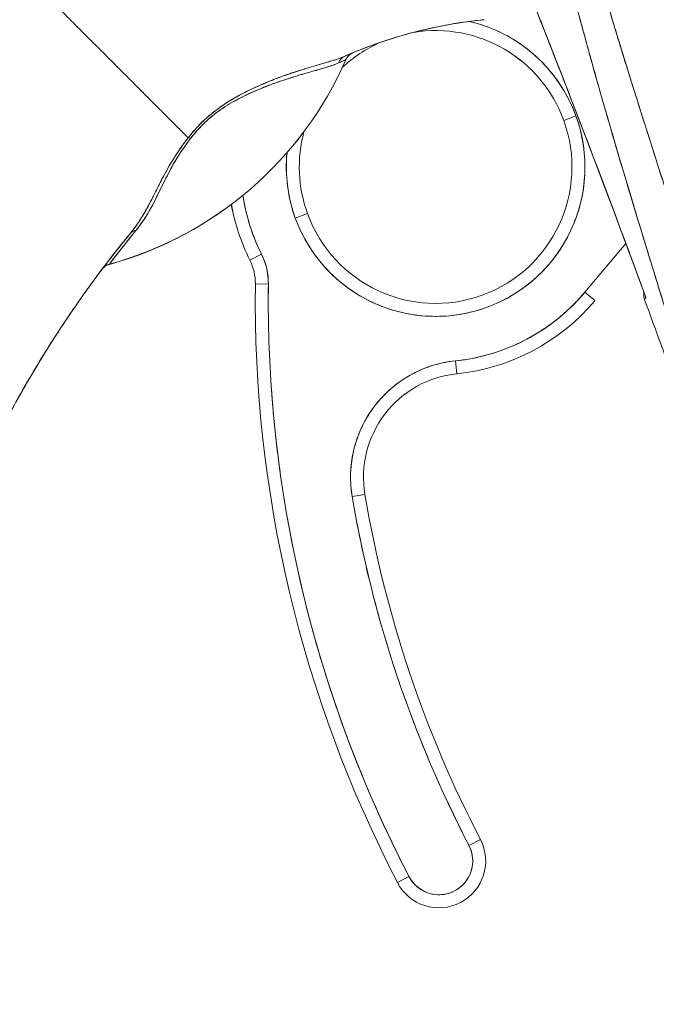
# Model space of a CAD drawing. Header units: inches. Extents: x 10 to 331, y 10 to 212.
# Tile 72 of 145: x 89.948 to 90.913, y 114.024 to 115.516. Entities that reach past the tile are written whole.
import ezdxf

# ---------------------------------------------------------------- set-up
doc = ezdxf.new("R2010")
doc.units = ezdxf.units.IN
doc.header["$LTSCALE"] = 20
doc.header["$MEASUREMENT"] = 0
doc.layers.add('Dimension (ANSI)', color=7, linetype='Continuous', lineweight=5)
doc.layers.add('Visible (ANSI)', color=7, linetype='Continuous', lineweight=5)
doc.styles.add('ROMANS', font='romans.shx')
doc.dimstyles.new('Default (ANSI)', dxfattribs={"dimscale": 20, "dimtxt": 0.065, "dimasz": 0.08, "dimexe": 0.125, "dimexo": 0.0625, "dimgap": 0.031496, "dimtad": 0, "dimtih": 1, "dimtoh": 1, "dimrnd": 1e-08, "dimzin": 0, "dimdsep": 46, "dimtxsty": 'ROMANS', "dimcen": 0.09, "dimdle": 0.393701, "dimclrd": 256, "dimclre": 256, "dimclrt": 256, "dimadec": 0, "dimazin": 0, "dimtfac": 1.538462, "dimtofl": 0, "dimtmove": 0, "dimatfit": 3, "dimfxl": 1, "dimtolj": 1, "dimtzin": 0, "dimlwd": -1, "dimlwe": -1, "dimarcsym": 0})

# ---------------------------------------------------------------- blocks, each defined once
blk = doc.blocks.new('*D19')
at = {"layer": 'Defpoints', "color": 0, "transparency": 16777216}
for p in [(91.536, 147.6681), (83.662, 85.4181), (91.536, 85.4181)]:
    blk.add_point(p, dxfattribs=at)
at = {"layer": 'Dimension (ANSI)', "transparency": 16777216}
for p, q in [((90.286, 147.6681), (81.162, 147.6681)), ((83.662, 146.0681), (83.662, 121.4135)), ((83.662, 87.0181), (83.662, 111.6727)), ((90.286, 85.4181), (81.162, 85.4181))]:
    blk.add_line(p, q, dxfattribs=at)
for points in [[(83.3953, 146.0681), (83.9286, 146.0681), (83.662, 147.6681)], [(83.3953, 87.0181), (83.9286, 87.0181), (83.662, 85.4181)]]:
    blk.add_solid(points, dxfattribs=at)
at = {"layer": 'Dimension (ANSI)', "transparency": 16777216, "insert": (83.662, 116.5431), "char_height": 1.3, "attachment_point": 5, "style": 'ROMANS'}
blk.add_mtext('\\A1;62.25\\PDOOR\\PHEIGHT\\P(TYP.)', dxfattribs=at)

msp = doc.modelspace()

# ---------------------------------------------------------------- linework, layer by layer
at = {"layer": 'Visible (ANSI)'}
for p, q in [((90.4427, 115.4554), (90.4427, 115.4556)), ((90.2595, 115.3885), (90.2595, 115.3885)), ((90.2595, 115.3885), (90.2595, 115.3885)), ((90.2787, 115.4001), (90.2787, 115.4001)), ((90.2787, 115.4001), (90.2787, 115.4001)), ((90.2789, 115.3954), (90.2789, 115.3955)), ((90.2789, 115.3955), (90.2789, 115.3954)), ((90.7731, 115.3634), (90.7916, 115.3702)), ((90.7916, 115.3702), (90.7731, 115.3634)), ((90.366, 115.2155), (90.3845, 115.2223)), ((90.3845, 115.2223), (90.366, 115.2155)), ((90.8672, 115.1771), (90.8049, 115.1029)), ((90.2972, 115.1518), (90.3148, 115.1607)), ((90.3148, 115.1607), (90.2972, 115.1518)), ((90.3055, 115.1156), (90.3252, 115.1153)), ((90.3252, 115.1153), (90.3055, 115.1156)), ((90.82, 115.0903), (90.8049, 115.1029)), ((90.6109, 114.9795), (90.6089, 114.9991)), ((90.6089, 114.9991), (90.6109, 114.9795)), ((90.4523, 114.7934), (90.4717, 114.7967)), ((90.4717, 114.7967), (90.4523, 114.7934)), ((90.6467, 114.274), (90.6293, 114.2649)), ((90.6293, 114.2649), (90.6467, 114.274)), ((90.521, 114.2086), (90.5384, 114.2177)), ((90.5384, 114.2177), (90.521, 114.2086))]:
    msp.add_line(p, q, dxfattribs=at)
for centre, radius, start, end in [((90.5788, 115.2928), 0.2264, 76.9564, 76.9566), ((90.5788, 115.2928), 0.2264, 19.967, 76.956), ((90.5788, 115.2928), 0.2067, 19.967, 99.3456), ((90.5788, 115.2928), 0.2067, 19.967, 99.3467), ((90.5788, 115.2928), 0.2067, 114.2796, 133.206), ((90.5788, 115.2928), 0.2067, 114.2785, 133.2063), ((90.5788, 115.2928), 0.2067, 114.2767, 114.2793), ((90.5788, 115.2928), 0.2067, 114.2755, 114.2782), ((90.461, 115.4473), 0.0201, 112.5495, 156.3123), ((90.4611, 115.4474), 0.0201, 112.8368, 156.3316), ((89.9379, 115.6767), 0.5512, 285.3601, 336.3252), ((90.5789, 115.2928), 0.2265, 135.0346, 135.0348), ((90.5788, 115.2928), 0.2264, 138.601, 138.6127), ((90.5788, 115.2928), 0.2264, 199.967, 19.967), ((90.5788, 115.2928), 0.2067, 199.967, 19.967), ((90.5788, 115.2928), 0.2067, 199.967, 19.967), ((90.5788, 115.2928), 0.2067, 164.958, 199.967), ((90.5788, 115.2928), 0.2067, 164.9577, 199.967), ((90.5788, 115.2928), 0.2264, 174.4707, 199.967), ((90.5788, 115.2928), 0.315, 190.3849, 206.5968), ((90.5788, 115.2928), 0.3149, 190.3846, 206.5987), ((90.5788, 115.2928), 0.2953, 188.3598, 206.5968), ((90.2268, 115.1166), 0.0787, 359.2659, 26.5968), ((90.2268, 115.1166), 0.0787, 359.2659, 26.5968), ((90.2268, 115.1166), 0.0984, 359.2659, 26.5968), ((90.0892, 115.1259), 0.0201, 105.3601, 142.9508), ((92.2187, 115.0911), 1.9134, 179.2659, 207.4634), ((92.2187, 115.0911), 1.9134, 179.2659, 207.4634), ((92.2187, 115.0911), 1.8937, 179.2659, 207.4634), ((90.5788, 115.2928), 0.2953, 275.8539, 319.967), ((90.5788, 115.2928), 0.315, 275.8539, 319.967), ((76.1214, 109.6401), 15.748, 19.17141, 20.25566), ((90.627, 114.8229), 0.1772, 95.8539, 189.5639), ((90.627, 114.8229), 0.1575, 95.8539, 189.5639), ((90.627, 114.8229), 0.1575, 95.8539, 189.5639), ((92.2187, 115.0911), 1.7913, 189.5639, 207.4634), ((92.2187, 115.0911), 1.7717, 189.5639, 207.4634), ((92.2187, 115.0911), 1.7717, 189.5639, 207.4634), ((90.5838, 114.2413), 0.0709, 207.4634, 27.4634), ((90.5838, 114.2413), 0.0512, 207.4634, 27.4634)]:
    msp.add_arc(centre, radius, start, end, dxfattribs=at)
for centre, major_axis, ratio, start_param, end_param in [((90.6617, 115.4998), (-0.1273, -0.012), 0.13327, 4.772659, 4.820642), ((90.4494, 115.4424), (-0.008, 0.0184), 0.957286, 0.000421, 0.762482), ((90.4494, 115.4424), (-0.008, 0.0184), 0.957286, 0.000423, 0.762482), ((90.461, 115.4473), (-0.0077, 0.0185), 0.999933, 0, 0.763796), ((89.9379, 115.6768), (0.5512, 0), 0.9998, 4.980883, 5.869693), ((89.9379, 115.6768), (-0.5512, 0), 0.9998, 1.83929, 2.7281), ((89.0026, 114.931), (1.4401, 0.5244), 0.00001, 6.283177, 6.29429), ((90.217, 115.3244), (-0.0159, 0.0123), 0.236594, 5.544591, 5.861936), ((90.217, 115.3244), (0.0159, -0.0123), 0.236626, 2.403192, 2.720576), ((90.1317, 115.1798), (-0.0155, 0.0127), 0.76268, 5.653069, 6.282596), ((90.1317, 115.1798), (-0.0155, 0.0127), 0.76268, 5.65307, 6.282597), ((90.0894, 115.1262), (-0.0053, 0.0194), 0.999871, 0, 0.655638), ((90.0894, 115.1262), (-0.016, 0.0121), 0.999499, 5.627518, 6.283185), ((90.5264, 115.7398), (-0.4425, -0.5946), 0.00001, 0.000027, 0.031374), ((90.5264, 115.7397), (-0.4425, -0.5945), 0.00001, 6.251791, 6.283144), ((90.0383, 115.0881), (-0.0246, -0.0351), 0.02524, 4.734887, 4.823531), ((90.0386, 115.088), (0.0282, 0.0403), 0.029049, 1.591656, 1.668742)]:
    msp.add_ellipse(centre, major_axis=major_axis, ratio=ratio, start_param=start_param, end_param=end_param, dxfattribs=at)
for points, knots in [([(91.0105, 114.8119), (90.9879, 114.884), (90.9665, 114.9518), (90.9466, 115.0153), (90.9267, 115.0788), (90.9084, 115.138), (90.8914, 115.1935), (90.8744, 115.2491), (90.8588, 115.3012), (90.8445, 115.3504), (90.8301, 115.3997), (90.8169, 115.4462), (90.8048, 115.4905), (90.7928, 115.5349), (90.7818, 115.5772), (90.7717, 115.618), (90.7617, 115.6587), (90.7526, 115.6979), (90.7445, 115.736), (90.7363, 115.7741), (90.7291, 115.8112), (90.7227, 115.8476), (90.7164, 115.884), (90.7109, 115.9197), (90.7063, 115.9552), (90.7017, 115.9907), (90.698, 116.026), (90.6952, 116.0615)], [0, 0, 0, 0, 0.111111, 0.111111, 0.111111, 0.222222, 0.222222, 0.222222, 0.333333, 0.333333, 0.333333, 0.444444, 0.444444, 0.444444, 0.555556, 0.555556, 0.555556, 0.666667, 0.666667, 0.666667, 0.777778, 0.777778, 0.777778, 0.888889, 0.888889, 0.888889, 1, 1, 1, 1]), ([(91.0105, 114.8119), (91.0028, 114.8362), (90.9953, 114.8603), (90.9878, 114.8842), (90.9805, 114.9073), (90.9733, 114.9301), (90.9662, 114.9528), (90.9593, 114.9748), (90.9525, 114.9965), (90.9457, 115.0181), (90.9392, 115.0391), (90.9327, 115.0599), (90.9263, 115.0806), (90.92, 115.1006), (90.9138, 115.1205), (90.9078, 115.1403), (90.9041, 115.1523), (90.9004, 115.1642), (90.8968, 115.176), (90.8946, 115.1832), (90.8924, 115.1904), (90.8902, 115.1975), (90.8845, 115.216), (90.879, 115.2344), (90.8735, 115.2525), (90.8681, 115.2703), (90.8629, 115.288), (90.8577, 115.3055), (90.8526, 115.3227), (90.8476, 115.3397), (90.8427, 115.3566), (90.8378, 115.3732), (90.8331, 115.3896), (90.8284, 115.406), (90.8238, 115.422), (90.8194, 115.438), (90.815, 115.4538), (90.8106, 115.4694), (90.8064, 115.4848), (90.8022, 115.5002), (90.8018, 115.5017), (90.8014, 115.5032), (90.801, 115.5046), (90.7973, 115.5183), (90.7937, 115.5319), (90.7902, 115.5453), (90.7863, 115.5601), (90.7826, 115.5748), (90.7789, 115.5893), (90.7752, 115.6037), (90.7717, 115.618), (90.7682, 115.6322), (90.7648, 115.6464), (90.7615, 115.6604), (90.7583, 115.6743), (90.7551, 115.6881), (90.752, 115.7018), (90.749, 115.7154), (90.746, 115.729), (90.7431, 115.7425), (90.7403, 115.7559), (90.7375, 115.7692), (90.7349, 115.7825), (90.7323, 115.7957), (90.7321, 115.7969), (90.7318, 115.7982), (90.7316, 115.7994), (90.7293, 115.8113), (90.7271, 115.8231), (90.725, 115.8349), (90.7226, 115.8479), (90.7204, 115.8608), (90.7183, 115.8736), (90.7162, 115.8865), (90.7142, 115.8992), (90.7123, 115.9119), (90.7104, 115.9246), (90.7086, 115.9372), (90.707, 115.9497), (90.7053, 115.9624), (90.7037, 115.9749), (90.7023, 115.9873), (90.7009, 115.9998), (90.6996, 116.0122), (90.6984, 116.0245), (90.6972, 116.037), (90.6961, 116.0493), (90.6952, 116.0615)], [0, 0, 0, 0, 0.047674, 0.047674, 0.047674, 0.093754, 0.093754, 0.093754, 0.138483, 0.138483, 0.138483, 0.181962, 0.181962, 0.181962, 0.224293, 0.224293, 0.224293, 0.25, 0.25, 0.25, 0.265575, 0.265575, 0.265575, 0.305906, 0.305906, 0.305906, 0.345378, 0.345378, 0.345378, 0.384081, 0.384081, 0.384081, 0.422102, 0.422102, 0.422102, 0.459526, 0.459526, 0.459526, 0.496435, 0.496435, 0.496435, 0.5, 0.5, 0.5, 0.53291, 0.53291, 0.53291, 0.569025, 0.569025, 0.569025, 0.604849, 0.604849, 0.604849, 0.640453, 0.640453, 0.640453, 0.675905, 0.675905, 0.675905, 0.711275, 0.711275, 0.711275, 0.746632, 0.746632, 0.746632, 0.75, 0.75, 0.75, 0.782043, 0.782043, 0.782043, 0.817582, 0.817582, 0.817582, 0.853329, 0.853329, 0.853329, 0.889364, 0.889364, 0.889364, 0.925766, 0.925766, 0.925766, 0.962618, 0.962618, 0.962618, 1, 1, 1, 1]), ([(91.0712, 114.8112), (91.0311, 114.9359), (90.993, 115.0552), (90.9564, 115.1691), (90.9198, 115.2831), (90.8846, 115.3915), (90.853, 115.4952), (90.8215, 115.5988), (90.7934, 115.6976), (90.7711, 115.7913), (90.7487, 115.885), (90.732, 115.9736), (90.7203, 116.0571)], [0, 0, 0, 0, 0.25, 0.25, 0.25, 0.5, 0.5, 0.5, 0.75, 0.75, 0.75, 1, 1, 1, 1]), ([(90.7203, 116.0571), (90.7219, 116.0448), (90.7237, 116.0325), (90.7256, 116.0202), (90.7274, 116.0079), (90.7294, 115.9955), (90.7315, 115.9832), (90.7336, 115.9707), (90.7358, 115.9583), (90.7381, 115.9458), (90.7404, 115.9333), (90.7428, 115.9207), (90.7453, 115.9082), (90.7478, 115.8955), (90.7504, 115.8828), (90.7531, 115.8702), (90.7559, 115.8574), (90.7587, 115.8446), (90.7616, 115.8318), (90.7645, 115.8188), (90.7676, 115.8058), (90.7707, 115.7929), (90.7739, 115.7797), (90.7771, 115.7665), (90.7804, 115.7534), (90.7838, 115.74), (90.7872, 115.7266), (90.7907, 115.7132), (90.7943, 115.6996), (90.798, 115.686), (90.8017, 115.6724), (90.8055, 115.6584), (90.8093, 115.6445), (90.8133, 115.6306), (90.8173, 115.6164), (90.8213, 115.6022), (90.8255, 115.588), (90.8297, 115.5734), (90.834, 115.5588), (90.8383, 115.5442), (90.8427, 115.5293), (90.8472, 115.5143), (90.8518, 115.4993), (90.8564, 115.4839), (90.8612, 115.4685), (90.8659, 115.4531), (90.8682, 115.4458), (90.8705, 115.4384), (90.8728, 115.431), (90.8754, 115.4225), (90.8781, 115.414), (90.8808, 115.4055), (90.8859, 115.3891), (90.8911, 115.3726), (90.8963, 115.3562), (90.9017, 115.3393), (90.9071, 115.3223), (90.9125, 115.3053), (90.9182, 115.2876), (90.9238, 115.27), (90.9295, 115.2524), (90.9354, 115.2341), (90.9413, 115.2158), (90.9473, 115.1974), (90.9534, 115.1783), (90.9596, 115.1593), (90.9658, 115.1402), (90.9722, 115.1203), (90.9787, 115.1003), (90.9851, 115.0804), (90.9919, 115.0596), (90.9986, 115.0388), (91.0053, 115.0179), (91.0124, 114.9961), (91.0194, 114.9743), (91.0264, 114.9525), (91.0337, 114.9296), (91.041, 114.9066), (91.0483, 114.8837), (91.056, 114.8596), (91.0636, 114.8354), (91.0712, 114.8112)], [0, 0, 0, 0, 0.029086, 0.029086, 0.029086, 0.058387, 0.058387, 0.058387, 0.087935, 0.087935, 0.087935, 0.117777, 0.117777, 0.117777, 0.147957, 0.147957, 0.147957, 0.178529, 0.178529, 0.178529, 0.20955, 0.20955, 0.20955, 0.24108, 0.24108, 0.24108, 0.273185, 0.273185, 0.273185, 0.305936, 0.305936, 0.305936, 0.339407, 0.339407, 0.339407, 0.37368, 0.37368, 0.37368, 0.408841, 0.408841, 0.408841, 0.44498, 0.44498, 0.44498, 0.482193, 0.482193, 0.482193, 0.5, 0.5, 0.5, 0.520588, 0.520588, 0.520588, 0.560289, 0.560289, 0.560289, 0.60142, 0.60142, 0.60142, 0.644109, 0.644109, 0.644109, 0.688496, 0.688496, 0.688496, 0.734731, 0.734731, 0.734731, 0.782977, 0.782977, 0.782977, 0.833414, 0.833414, 0.833414, 0.886232, 0.886232, 0.886232, 0.941632, 0.941632, 0.941632, 1, 1, 1, 1]), ([(90.6827, 115.6526), (90.6915, 115.6309), (90.7002, 115.6091), (90.7089, 115.5873), (90.7234, 115.5512), (90.7377, 115.515), (90.7519, 115.4788), (90.7675, 115.4389), (90.783, 115.3991), (90.7984, 115.3592), (90.8152, 115.3154), (90.8319, 115.2716), (90.8483, 115.2276), (90.8649, 115.1835), (90.8813, 115.1392), (90.8975, 115.0949)], [0, 0, 0, 0, 0.117776, 0.117776, 0.117776, 0.3131, 0.3131, 0.3131, 0.52777, 0.52777, 0.52777, 0.763163, 0.763163, 0.763163, 1, 1, 1, 1]), ([(90.6827, 115.6526), (90.7049, 115.5977), (90.7277, 115.5404), (90.7511, 115.4809), (90.7744, 115.4213), (90.7984, 115.3595), (90.8228, 115.2952), (90.8472, 115.2309), (90.8722, 115.1641), (90.8975, 115.0949)], [0, 0, 0, 0, 0.333333, 0.333333, 0.333333, 0.666667, 0.666667, 0.666667, 1, 1, 1, 1]), ([(89.7759, 114.8675), (89.7853, 114.8944), (89.7939, 114.9217), (89.8018, 114.9495), (89.8097, 114.9772), (89.817, 115.0054), (89.8239, 115.034), (89.8308, 115.0627), (89.8373, 115.0918), (89.8436, 115.1214), (89.8499, 115.151), (89.856, 115.181), (89.8621, 115.2115), (89.8682, 115.242), (89.8744, 115.2729), (89.8808, 115.3042), (89.8871, 115.3355), (89.8937, 115.3672), (89.9007, 115.3991), (89.9076, 115.431), (89.9149, 115.4632), (89.9228, 115.4955), (89.9307, 115.5278), (89.9391, 115.5602), (89.9481, 115.5926)], [0, 0, 0, 0, 0.125006, 0.125006, 0.125006, 0.250011, 0.250011, 0.250011, 0.375017, 0.375017, 0.375017, 0.500022, 0.500022, 0.500022, 0.625028, 0.625028, 0.625028, 0.750033, 0.750033, 0.750033, 0.875039, 0.875039, 0.875039, 1, 1, 1, 1]), ([(90.2037, 115.3371), (90.203, 115.3377), (90.2024, 115.3384), (90.2018, 115.339), (90.1998, 115.341), (90.1977, 115.3431), (90.1955, 115.3453), (90.1932, 115.3475), (90.1909, 115.3499), (90.1884, 115.3523), (90.1859, 115.3548), (90.1833, 115.3574), (90.1806, 115.3601), (90.1796, 115.3611), (90.1785, 115.3622), (90.1775, 115.3632), (90.1729, 115.3678), (90.1681, 115.3726), (90.163, 115.3777), (90.1598, 115.3809), (90.1566, 115.3842), (90.1532, 115.3875), (90.1498, 115.3909), (90.1464, 115.3943), (90.1428, 115.3979), (90.1393, 115.4015), (90.1356, 115.4051), (90.1319, 115.4088), (90.1282, 115.4126), (90.1244, 115.4164), (90.1205, 115.4203), (90.1142, 115.4265), (90.1078, 115.433), (90.1011, 115.4397), (90.0996, 115.4412), (90.098, 115.4427), (90.0965, 115.4443), (90.0883, 115.4524), (90.0799, 115.4608), (90.0713, 115.4695), (90.0655, 115.4753), (90.0596, 115.4812), (90.0536, 115.4872), (90.0509, 115.4899), (90.0482, 115.4925), (90.0455, 115.4952), (90.0371, 115.5036), (90.0286, 115.5122), (90.0198, 115.5209), (90.0139, 115.5269), (90.0079, 115.5328), (90.0019, 115.5389), (89.9995, 115.5413), (89.9971, 115.5437), (89.9947, 115.5461), (89.9867, 115.5541), (89.9786, 115.5621), (89.9706, 115.5701), (89.963, 115.5777), (89.9555, 115.5853), (89.9481, 115.5926)], [0, 0, 0, 0, 0.014459, 0.014459, 0.014459, 0.059138, 0.059138, 0.059138, 0.104088, 0.104088, 0.104088, 0.149346, 0.149346, 0.149346, 0.166667, 0.166667, 0.166667, 0.24084, 0.24084, 0.24084, 0.286952, 0.286952, 0.286952, 0.333189, 0.333189, 0.333189, 0.379462, 0.379462, 0.379462, 0.425634, 0.425634, 0.425634, 0.5, 0.5, 0.5, 0.517058, 0.517058, 0.517058, 0.606463, 0.606463, 0.606463, 0.666667, 0.666667, 0.666667, 0.693307, 0.693307, 0.693307, 0.776792, 0.776792, 0.776792, 0.833333, 0.833333, 0.833333, 0.855634, 0.855634, 0.855634, 0.929684, 0.929684, 0.929684, 1, 1, 1, 1]), ([(89.9481, 115.5926), (89.9555, 115.5853), (89.963, 115.5777), (89.9706, 115.5701), (89.9786, 115.5621), (89.9867, 115.5541), (89.9947, 115.5461), (89.997, 115.5437), (89.9994, 115.5413), (90.0018, 115.539), (90.0079, 115.5329), (90.0139, 115.5269), (90.0198, 115.5209), (90.0286, 115.5122), (90.0371, 115.5036), (90.0455, 115.4952), (90.0482, 115.4925), (90.0509, 115.4899), (90.0536, 115.4872), (90.0596, 115.4812), (90.0655, 115.4753), (90.0713, 115.4695), (90.0799, 115.4608), (90.0883, 115.4524), (90.0965, 115.4443), (90.098, 115.4427), (90.0996, 115.4412), (90.1011, 115.4397), (90.1077, 115.433), (90.1142, 115.4265), (90.1205, 115.4203), (90.1282, 115.4125), (90.1357, 115.405), (90.1428, 115.3979), (90.1499, 115.3908), (90.1566, 115.3841), (90.163, 115.3777), (90.1681, 115.3726), (90.1729, 115.3678), (90.1775, 115.3632), (90.1786, 115.3622), (90.1796, 115.3611), (90.1806, 115.3601), (90.1833, 115.3574), (90.1859, 115.3548), (90.1884, 115.3523), (90.1909, 115.3499), (90.1932, 115.3475), (90.1955, 115.3453), (90.1977, 115.3431), (90.1998, 115.341), (90.2018, 115.339), (90.2024, 115.3384), (90.203, 115.3377), (90.2037, 115.3371)], [0, 0, 0, 0, 0.070424, 0.070424, 0.070424, 0.144534, 0.144534, 0.144534, 0.166667, 0.166667, 0.166667, 0.223344, 0.223344, 0.223344, 0.306735, 0.306735, 0.306735, 0.333333, 0.333333, 0.333333, 0.393546, 0.393546, 0.393546, 0.482972, 0.482972, 0.482972, 0.5, 0.5, 0.5, 0.574384, 0.574384, 0.574384, 0.666667, 0.666667, 0.666667, 0.759127, 0.759127, 0.759127, 0.833333, 0.833333, 0.833333, 0.850626, 0.850626, 0.850626, 0.89589, 0.89589, 0.89589, 0.940848, 0.940848, 0.940848, 0.985537, 0.985537, 0.985537, 1, 1, 1, 1]), ([(90.6463, 115.5154), (90.6405, 115.5147), (90.6347, 115.514), (90.629, 115.5133), (90.6078, 115.5104), (90.5867, 115.5066), (90.5657, 115.5018), (90.5448, 115.497), (90.524, 115.4912), (90.5035, 115.4845), (90.4829, 115.4778), (90.4627, 115.4701), (90.4428, 115.4614), (90.4423, 115.4612), (90.4418, 115.461), (90.4413, 115.4608)], [0, 0, 0, 0, 0.082787, 0.082787, 0.082787, 0.386071, 0.386071, 0.386071, 0.689355, 0.689355, 0.689355, 0.992639, 0.992639, 0.992639, 1, 1, 1, 1]), ([(90.4413, 115.4608), (90.4741, 115.4751), (90.5079, 115.4869), (90.5422, 115.496), (90.5765, 115.5051), (90.6113, 115.5116), (90.6463, 115.5154)], [0, 0, 0, 0, 0.5, 0.5, 0.5, 1, 1, 1, 1]), ([(90.7916, 115.3702), (90.7867, 115.3834), (90.7808, 115.3959), (90.7738, 115.4079), (90.7667, 115.4198), (90.7585, 115.4312), (90.7493, 115.4417), (90.7401, 115.4523), (90.73, 115.4619), (90.7191, 115.4705), (90.7081, 115.4792), (90.6964, 115.4868), (90.684, 115.4933), (90.6717, 115.4998), (90.6587, 115.5051), (90.6454, 115.5092), (90.6403, 115.5108), (90.6351, 115.5122), (90.6299, 115.5134)], [0, 0, 0, 0, 0.0588235, 0.0588235, 0.0588235, 0.1176471, 0.1176471, 0.1176471, 0.1764706, 0.1764706, 0.1764706, 0.2352941, 0.2352941, 0.2352941, 0.2941176, 0.2941176, 0.2941176, 0.316668, 0.316668, 0.316668, 0.316668]), ([(90.4413, 115.4608), (90.4369, 115.4588), (90.4316, 115.4569), (90.4253, 115.4549), (90.4233, 115.4543), (90.4213, 115.4536), (90.4191, 115.453), (90.4173, 115.4524), (90.4154, 115.4518), (90.4134, 115.4513), (90.4087, 115.4498), (90.4035, 115.4483), (90.3982, 115.4468), (90.3948, 115.4458), (90.3914, 115.4448), (90.3879, 115.4438), (90.3853, 115.443), (90.3828, 115.4422), (90.3802, 115.4414), (90.3798, 115.4413), (90.3793, 115.4412), (90.3789, 115.441), (90.3709, 115.4386), (90.3629, 115.436), (90.3547, 115.4331), (90.3544, 115.433), (90.354, 115.4329), (90.3537, 115.4328), (90.3442, 115.4295), (90.3345, 115.4259), (90.3249, 115.4219), (90.3228, 115.4211), (90.3207, 115.4202), (90.3185, 115.4193), (90.3174, 115.4188), (90.3163, 115.4183), (90.3151, 115.4178), (90.3061, 115.4139), (90.2971, 115.4097), (90.2884, 115.4053), (90.287, 115.4045), (90.2856, 115.4038), (90.2842, 115.4031), (90.2735, 115.3974), (90.2633, 115.3913), (90.2538, 115.3847), (90.2534, 115.3844), (90.253, 115.3841), (90.2526, 115.3838), (90.2427, 115.3769), (90.2337, 115.3693), (90.2255, 115.3615), (90.2174, 115.3536), (90.2101, 115.3455), (90.2037, 115.3371)], [0, 0, 0, 0, 0.095523, 0.095523, 0.095523, 0.125, 0.125, 0.125, 0.150006, 0.150006, 0.150006, 0.211266, 0.211266, 0.211266, 0.25, 0.25, 0.25, 0.278579, 0.278579, 0.278579, 0.283368, 0.283368, 0.283368, 0.371453, 0.371453, 0.371453, 0.375, 0.375, 0.375, 0.477463, 0.477463, 0.477463, 0.5, 0.5, 0.5, 0.512193, 0.512193, 0.512193, 0.609209, 0.609209, 0.609209, 0.625, 0.625, 0.625, 0.744987, 0.744987, 0.744987, 0.75, 0.75, 0.75, 0.875, 0.875, 0.875, 1, 1, 1, 1]), ([(90.4413, 115.4608), (90.4386, 115.4596), (90.4357, 115.4585), (90.4326, 115.4574), (90.4289, 115.456), (90.4249, 115.4548), (90.4208, 115.4535), (90.4192, 115.453), (90.4177, 115.4525), (90.4161, 115.452), (90.4126, 115.451), (90.409, 115.45), (90.4053, 115.4489), (90.3989, 115.447), (90.3923, 115.4451), (90.3854, 115.443), (90.377, 115.4405), (90.3683, 115.4378), (90.3595, 115.4348), (90.357, 115.4339), (90.3545, 115.4331), (90.352, 115.4322), (90.3448, 115.4297), (90.3375, 115.427), (90.3303, 115.4241), (90.3261, 115.4224), (90.3219, 115.4207), (90.3177, 115.4189), (90.3123, 115.4166), (90.3069, 115.4142), (90.3016, 115.4117), (90.2957, 115.409), (90.29, 115.4061), (90.2843, 115.4031), (90.2805, 115.4011), (90.2768, 115.399), (90.2731, 115.3969), (90.2663, 115.393), (90.2597, 115.3888), (90.2535, 115.3845), (90.2508, 115.3826), (90.2481, 115.3806), (90.2455, 115.3786), (90.239, 115.3737), (90.2328, 115.3684), (90.2268, 115.3627), (90.2249, 115.3608), (90.2229, 115.3589), (90.221, 115.357), (90.2148, 115.3506), (90.209, 115.3439), (90.2037, 115.3371)], [0, 0, 0, 0, 0.047704, 0.047704, 0.047704, 0.103949, 0.103949, 0.103949, 0.125, 0.125, 0.125, 0.170549, 0.170549, 0.170549, 0.25, 0.25, 0.25, 0.347289, 0.347289, 0.347289, 0.375, 0.375, 0.375, 0.454119, 0.454119, 0.454119, 0.5, 0.5, 0.5, 0.559712, 0.559712, 0.559712, 0.625, 0.625, 0.625, 0.668948, 0.668948, 0.668948, 0.75, 0.75, 0.75, 0.785781, 0.785781, 0.785781, 0.875, 0.875, 0.875, 0.904424, 0.904424, 0.904424, 1, 1, 1, 1]), ([(90.4533, 115.4659), (90.4531, 115.4658), (90.4525, 115.4656), (90.4515, 115.4652), (90.4515, 115.4651), (90.4515, 115.4651), (90.4514, 115.4651), (90.4504, 115.4647), (90.449, 115.4641), (90.4474, 115.4634), (90.4457, 115.4627), (90.4437, 115.4618), (90.4413, 115.4608)], [0, 0, 0, 0, 0.333333, 0.333333, 0.333333, 0.347376, 0.347376, 0.347376, 0.666667, 0.666667, 0.666667, 1, 1, 1, 1]), ([(90.451, 115.4649), (90.4503, 115.4646), (90.4494, 115.4642), (90.4483, 115.4638), (90.4481, 115.4637), (90.448, 115.4637), (90.4478, 115.4636), (90.4461, 115.4628), (90.4439, 115.4619), (90.4413, 115.4608)], [0.4162741, 0.4162741, 0.4162741, 0.4162741, 0.6387921, 0.6387921, 0.6387921, 0.6666667, 0.6666667, 0.6666667, 1, 1, 1, 1]), ([(90.2072, 115.336), (90.2122, 115.3425), (90.2176, 115.3488), (90.2235, 115.3549), (90.2285, 115.36), (90.2338, 115.3648), (90.2392, 115.3693), (90.2416, 115.3713), (90.2441, 115.3733), (90.2467, 115.3752), (90.2553, 115.3817), (90.2642, 115.3873), (90.273, 115.3922), (90.2739, 115.3928), (90.2749, 115.3933), (90.2759, 115.3938), (90.2841, 115.3984), (90.2922, 115.4023), (90.3001, 115.4059), (90.3096, 115.4101), (90.3187, 115.4138), (90.3274, 115.4171), (90.3331, 115.4192), (90.3387, 115.4212), (90.344, 115.423), (90.3478, 115.4243), (90.3515, 115.4255), (90.3551, 115.4266), (90.3637, 115.4294), (90.3718, 115.4318), (90.3793, 115.434), (90.3855, 115.4358), (90.3913, 115.4375), (90.3967, 115.439), (90.3972, 115.4391), (90.3977, 115.4393), (90.3982, 115.4394), (90.4034, 115.4409), (90.4082, 115.4423), (90.4126, 115.4436), (90.4165, 115.4448), (90.4201, 115.446), (90.4234, 115.4472), (90.4263, 115.4482), (90.429, 115.4493), (90.4314, 115.4504)], [0, 0, 0, 0, 0.067597, 0.067597, 0.067597, 0.125, 0.125, 0.125, 0.151167, 0.151167, 0.151167, 0.240091, 0.240091, 0.240091, 0.25, 0.25, 0.25, 0.333853, 0.333853, 0.333853, 0.434449, 0.434449, 0.434449, 0.5, 0.5, 0.5, 0.546484, 0.546484, 0.546484, 0.657929, 0.657929, 0.657929, 0.75, 0.75, 0.75, 0.758447, 0.758447, 0.758447, 0.848119, 0.848119, 0.848119, 0.928517, 0.928517, 0.928517, 1, 1, 1, 1]), ([(90.2072, 115.336), (90.2128, 115.3435), (90.2192, 115.3507), (90.2263, 115.3576), (90.2334, 115.3646), (90.2412, 115.3713), (90.2498, 115.3775), (90.2583, 115.3837), (90.2675, 115.3893), (90.277, 115.3945), (90.2866, 115.3996), (90.2966, 115.4043), (90.3067, 115.4087), (90.3168, 115.413), (90.3271, 115.417), (90.3373, 115.4206), (90.3475, 115.4243), (90.3577, 115.4276), (90.3677, 115.4306), (90.3777, 115.4336), (90.3875, 115.4364), (90.3959, 115.4388), (90.4043, 115.4412), (90.4114, 115.4432), (90.4172, 115.4451), (90.423, 115.447), (90.4277, 115.4488), (90.4314, 115.4504)], [0, 0, 0, 0, 0.111111, 0.111111, 0.111111, 0.222222, 0.222222, 0.222222, 0.333333, 0.333333, 0.333333, 0.444444, 0.444444, 0.444444, 0.555556, 0.555556, 0.555556, 0.666667, 0.666667, 0.666667, 0.777778, 0.777778, 0.777778, 0.888889, 0.888889, 0.888889, 1, 1, 1, 1]), ([(90.4314, 115.4504), (90.434, 115.4516), (90.4362, 115.4525), (90.4379, 115.4533), (90.4397, 115.4541), (90.441, 115.4547), (90.4418, 115.455), (90.4423, 115.4553), (90.4425, 115.4554), (90.4426, 115.4554)], [0, 0, 0, 0, 0.370836, 0.370836, 0.370836, 0.760631, 0.760631, 0.760631, 1, 1, 1, 1]), ([(90.4314, 115.4504), (90.4338, 115.4515), (90.4358, 115.4524), (90.4374, 115.4531), (90.439, 115.4538), (90.4403, 115.4544), (90.4412, 115.4548), (90.4421, 115.4552), (90.4425, 115.4554), (90.4426, 115.4554)], [0, 0, 0, 0, 0.333333, 0.333333, 0.333333, 0.666667, 0.666667, 0.666667, 1, 1, 1, 1]), ([(90.366, 115.2155), (90.3709, 115.2023), (90.3768, 115.1898), (90.3838, 115.1778), (90.3909, 115.1659), (90.3991, 115.1545), (90.4083, 115.144), (90.4175, 115.1334), (90.4276, 115.1238), (90.4385, 115.1152), (90.4495, 115.1065), (90.4612, 115.0989), (90.4736, 115.0924), (90.4859, 115.0859), (90.4989, 115.0806), (90.5122, 115.0765), (90.5256, 115.0724), (90.5393, 115.0695), (90.5531, 115.0679), (90.567, 115.0664), (90.581, 115.0661), (90.5949, 115.067), (90.6088, 115.068), (90.6226, 115.0703), (90.6361, 115.0739), (90.6496, 115.0774), (90.6628, 115.0822), (90.6754, 115.0881), (90.688, 115.0941), (90.7001, 115.1012), (90.7114, 115.1094), (90.7227, 115.1175), (90.7333, 115.1268), (90.7429, 115.1369), (90.7525, 115.147), (90.7612, 115.158), (90.7687, 115.1697), (90.7763, 115.1814), (90.7828, 115.1938), (90.7881, 115.2067), (90.7935, 115.2196), (90.7976, 115.233), (90.8004, 115.2466), (90.8033, 115.2603), (90.8048, 115.2742), (90.8051, 115.2881), (90.8054, 115.3021), (90.8044, 115.3161), (90.8021, 115.3298), (90.7999, 115.3435), (90.7964, 115.3569), (90.7916, 115.3702)], [0, 0, 0, 0, 0.058824, 0.058824, 0.058824, 0.117647, 0.117647, 0.117647, 0.176471, 0.176471, 0.176471, 0.235294, 0.235294, 0.235294, 0.294118, 0.294118, 0.294118, 0.352941, 0.352941, 0.352941, 0.411765, 0.411765, 0.411765, 0.470588, 0.470588, 0.470588, 0.529412, 0.529412, 0.529412, 0.588235, 0.588235, 0.588235, 0.647059, 0.647059, 0.647059, 0.705882, 0.705882, 0.705882, 0.764706, 0.764706, 0.764706, 0.823529, 0.823529, 0.823529, 0.882353, 0.882353, 0.882353, 0.941176, 0.941176, 0.941176, 1, 1, 1, 1]), ([(90.2037, 115.3371), (90.2027, 115.3359), (90.2018, 115.3347), (90.2008, 115.3335), (90.1982, 115.3301), (90.1957, 115.3266), (90.1931, 115.323), (90.1905, 115.3192), (90.1879, 115.3154), (90.1853, 115.3114), (90.1835, 115.3087), (90.1818, 115.3059), (90.1801, 115.3031), (90.1792, 115.3017), (90.1783, 115.3003), (90.1774, 115.2988), (90.1748, 115.2943), (90.1722, 115.2898), (90.1696, 115.2852), (90.167, 115.2803), (90.1644, 115.2755), (90.1619, 115.2706), (90.1611, 115.2691), (90.1604, 115.2676), (90.1596, 115.2661), (90.1578, 115.2625), (90.156, 115.2588), (90.1541, 115.2552), (90.1515, 115.2499), (90.1488, 115.2446), (90.1461, 115.2393), (90.1442, 115.2357), (90.1423, 115.2322), (90.1403, 115.2287), (90.1392, 115.2267), (90.1381, 115.2247), (90.1369, 115.2227), (90.1338, 115.2173), (90.1304, 115.2119), (90.1267, 115.2066), (90.1235, 115.2019), (90.12, 115.1972), (90.1162, 115.1926)], [0, 0, 0, 0, 0.028646, 0.028646, 0.028646, 0.108264, 0.108264, 0.108264, 0.191862, 0.191862, 0.191862, 0.25, 0.25, 0.25, 0.279904, 0.279904, 0.279904, 0.37246, 0.37246, 0.37246, 0.469969, 0.469969, 0.469969, 0.5, 0.5, 0.5, 0.572304, 0.572304, 0.572304, 0.678496, 0.678496, 0.678496, 0.75, 0.75, 0.75, 0.790087, 0.790087, 0.790087, 0.900698, 0.900698, 0.900698, 1, 1, 1, 1]), ([(90.2037, 115.3371), (90.1961, 115.3275), (90.1893, 115.3177), (90.1832, 115.3081), (90.1831, 115.3079), (90.183, 115.3078), (90.1829, 115.3077), (90.1773, 115.2988), (90.1723, 115.2901), (90.1675, 115.2813), (90.1672, 115.2807), (90.1669, 115.2801), (90.1665, 115.2795), (90.1648, 115.2761), (90.163, 115.2727), (90.1613, 115.2694), (90.1601, 115.2671), (90.1589, 115.2647), (90.1578, 115.2624), (90.1557, 115.2584), (90.1537, 115.2543), (90.1517, 115.2502), (90.1511, 115.2492), (90.1506, 115.2481), (90.1501, 115.2471), (90.1478, 115.2427), (90.1456, 115.2383), (90.1432, 115.2339), (90.1411, 115.2299), (90.1388, 115.226), (90.1365, 115.222), (90.1363, 115.2217), (90.1361, 115.2213), (90.1359, 115.221), (90.134, 115.2177), (90.132, 115.2145), (90.1299, 115.2113), (90.1277, 115.2079), (90.1254, 115.2046), (90.1229, 115.2013), (90.1208, 115.1983), (90.1185, 115.1954), (90.1162, 115.1926)], [0, 0, 0, 0, 0.2, 0.2, 0.2, 0.202822, 0.202822, 0.202822, 0.387433, 0.387433, 0.387433, 0.4, 0.4, 0.4, 0.469613, 0.469613, 0.469613, 0.517, 0.517, 0.517, 0.6, 0.6, 0.6, 0.621251, 0.621251, 0.621251, 0.71154, 0.71154, 0.71154, 0.792621, 0.792621, 0.792621, 0.8, 0.8, 0.8, 0.866842, 0.866842, 0.866842, 0.937291, 0.937291, 0.937291, 1, 1, 1, 1]), ([(90.1249, 115.1971), (90.1285, 115.2014), (90.1318, 115.206), (90.135, 115.2107), (90.1383, 115.2156), (90.1415, 115.2208), (90.1445, 115.2262), (90.1475, 115.2313), (90.1503, 115.2366), (90.1531, 115.2422), (90.1556, 115.2471), (90.1581, 115.2522), (90.1607, 115.2575), (90.1609, 115.2579), (90.1611, 115.2583), (90.1613, 115.2587), (90.1635, 115.2631), (90.1658, 115.2676), (90.1681, 115.2722), (90.1704, 115.2768), (90.1728, 115.2815), (90.1753, 115.2862), (90.1776, 115.2905), (90.18, 115.2948), (90.1826, 115.2992), (90.1849, 115.3032), (90.1873, 115.3073), (90.1899, 115.3113), (90.1923, 115.315), (90.1947, 115.3187), (90.1973, 115.3224), (90.1996, 115.3258), (90.202, 115.3292), (90.2045, 115.3325), (90.2054, 115.3337), (90.2063, 115.3348), (90.2072, 115.336)], [0, 0, 0, 0, 0.123264, 0.123264, 0.123264, 0.254167, 0.254167, 0.254167, 0.37913, 0.37913, 0.37913, 0.491157, 0.491157, 0.491157, 0.5, 0.5, 0.5, 0.593399, 0.593399, 0.593399, 0.686267, 0.686267, 0.686267, 0.770296, 0.770296, 0.770296, 0.846506, 0.846506, 0.846506, 0.915548, 0.915548, 0.915548, 0.978208, 0.978208, 0.978208, 1, 1, 1, 1]), ([(90.1249, 115.1971), (90.1333, 115.2079), (90.141, 115.2195), (90.1475, 115.2313), (90.1541, 115.243), (90.1595, 115.255), (90.1653, 115.267), (90.1712, 115.2791), (90.1776, 115.2912), (90.1846, 115.3029), (90.1916, 115.3145), (90.1991, 115.3256), (90.2072, 115.336)], [0, 0, 0, 0, 0.25, 0.25, 0.25, 0.5, 0.5, 0.5, 0.75, 0.75, 0.75, 1, 1, 1, 1]), ([(90.3535, 115.3147), (90.3529, 115.309), (90.3526, 115.3033), (90.3525, 115.2976), (90.3522, 115.2836), (90.3532, 115.2696), (90.3555, 115.2559), (90.3577, 115.2422), (90.3612, 115.2288), (90.366, 115.2155)], [0.8582615, 0.8582615, 0.8582615, 0.8582615, 0.8823529, 0.8823529, 0.8823529, 0.9411765, 0.9411765, 0.9411765, 1, 1, 1, 1]), ([(90.3148, 115.1607), (90.3086, 115.173), (90.3033, 115.1857), (90.2989, 115.1988), (90.2945, 115.2119), (90.291, 115.2255), (90.2885, 115.2391), (90.2878, 115.2427), (90.2872, 115.2463), (90.2867, 115.2499)], [0, 0, 0, 0, 0.3333333, 0.3333333, 0.3333333, 0.6666667, 0.6666667, 0.6666667, 0.7548009, 0.7548009, 0.7548009, 0.7548009]), ([(89.8834, 114.8187), (89.8988, 114.8526), (89.9152, 114.8858), (89.9326, 114.9183), (89.95, 114.9508), (89.9684, 114.9826), (89.9878, 115.0137), (90.0072, 115.0448), (90.0276, 115.0752), (90.049, 115.105), (90.0703, 115.1349), (90.0927, 115.164), (90.1162, 115.1926)], [0, 0, 0, 0, 0.25, 0.25, 0.25, 0.5, 0.5, 0.5, 0.75, 0.75, 0.75, 1, 1, 1, 1]), ([(90.1162, 115.1926), (90.1025, 115.176), (90.0892, 115.1591), (90.0763, 115.1421), (90.0611, 115.122), (90.0464, 115.1017), (90.0321, 115.0811), (90.0179, 115.0605), (90.0041, 115.0396), (89.9908, 115.0184), (89.9774, 114.9972), (89.9646, 114.9756), (89.9522, 114.9538), (89.9398, 114.9319), (89.9279, 114.9098), (89.9164, 114.8872), (89.905, 114.8647), (89.894, 114.8419), (89.8834, 114.8187)], [0, 0, 0, 0, 0.1456, 0.1456, 0.1456, 0.31648, 0.31648, 0.31648, 0.48736, 0.48736, 0.48736, 0.65824, 0.65824, 0.65824, 0.82912, 0.82912, 0.82912, 1, 1, 1, 1]), ([(90.0841, 115.1455), (90.0843, 115.1458), (90.0848, 115.1464), (90.0856, 115.1475), (90.0871, 115.1494), (90.0895, 115.1527), (90.0931, 115.1572), (90.0965, 115.1617), (90.1009, 115.1674), (90.1064, 115.1742), (90.1116, 115.1808), (90.1178, 115.1885), (90.1249, 115.1971)], [0, 0, 0, 0, 0.15805, 0.15805, 0.15805, 0.445483, 0.445483, 0.445483, 0.727137, 0.727137, 0.727137, 1, 1, 1, 1]), ([(90.0841, 115.1455), (90.0846, 115.1461), (90.0864, 115.1486), (90.0897, 115.1528), (90.093, 115.1571), (90.0976, 115.1632), (90.1036, 115.1706), (90.1095, 115.1781), (90.1166, 115.187), (90.1249, 115.1971)], [0, 0, 0, 0, 0.333333, 0.333333, 0.333333, 0.666667, 0.666667, 0.666667, 1, 1, 1, 1]), ([(90.1162, 115.1926), (90.1089, 115.1836), (90.1024, 115.1755), (90.0968, 115.1685), (90.0957, 115.1672), (90.0947, 115.1659), (90.0938, 115.1647), (90.0927, 115.1633), (90.0916, 115.162), (90.0906, 115.1607)], [0, 0, 0, 0, 0.2814123, 0.2814123, 0.2814123, 0.3333333, 0.3333333, 0.3333333, 0.3916151, 0.3916151, 0.3916151, 0.3916151]), ([(90.1162, 115.1926), (90.1096, 115.1845), (90.1038, 115.1774), (90.0988, 115.171), (90.097, 115.1687), (90.0953, 115.1666), (90.0936, 115.1645), (90.0929, 115.1636), (90.0922, 115.1627), (90.0916, 115.1619)], [0, 0, 0, 0, 0.2454494, 0.2454494, 0.2454494, 0.3333333, 0.3333333, 0.3333333, 0.3716572, 0.3716572, 0.3716572, 0.3716572]), ([(90.0881, 115.1508), (90.0881, 115.1507), (90.0881, 115.1507), (90.088, 115.1507), (90.0875, 115.15), (90.0871, 115.1495), (90.0867, 115.1489)], [0.71576524, 0.71576524, 0.71576524, 0.71576524, 0.71955474, 0.71955474, 0.71955474, 0.77902114, 0.77902114, 0.77902114, 0.77902114]), ([(90.3252, 115.1153), (90.3252, 115.1206), (90.3249, 115.1257), (90.3241, 115.1309), (90.3234, 115.1361), (90.3222, 115.1412), (90.3206, 115.1462), (90.3191, 115.1512), (90.3171, 115.156), (90.3148, 115.1607)], [0, 0, 0, 0, 0.333333, 0.333333, 0.333333, 0.666667, 0.666667, 0.666667, 1, 1, 1, 1]), ([(90.0784, 115.1448), (90.0782, 115.1445), (90.0779, 115.1442), (90.0777, 115.144), (90.0756, 115.1412), (90.0743, 115.1394), (90.0736, 115.1386), (90.0735, 115.1384), (90.0735, 115.1383), (90.0734, 115.1383)], [0.694663, 0.694663, 0.694663, 0.694663, 0.7177694, 0.7177694, 0.7177694, 0.9594435, 0.9594435, 0.9594435, 1, 1, 1, 1]), ([(90.0761, 115.1418), (90.0757, 115.1412), (90.0753, 115.1408), (90.075, 115.1403), (90.0741, 115.1392), (90.0736, 115.1385), (90.0734, 115.1383)], [0.7877112, 0.7877112, 0.7877112, 0.7877112, 0.8465762, 0.8465762, 0.8465762, 1, 1, 1, 1]), ([(90.5384, 114.2177), (90.5145, 114.2637), (90.4926, 114.3105), (90.4726, 114.3582), (90.4525, 114.4059), (90.4344, 114.4546), (90.4184, 114.5038), (90.4023, 114.5531), (90.3883, 114.603), (90.3763, 114.6533), (90.3643, 114.7037), (90.3544, 114.7546), (90.3466, 114.8058), (90.3388, 114.857), (90.3331, 114.9086), (90.3295, 114.9602), (90.326, 115.0118), (90.3245, 115.0635), (90.3252, 115.1153)], [0, 0, 0, 0, 0.166667, 0.166667, 0.166667, 0.333333, 0.333333, 0.333333, 0.5, 0.5, 0.5, 0.666667, 0.666667, 0.666667, 0.833333, 0.833333, 0.833333, 1, 1, 1, 1]), ([(90.8049, 115.1029), (90.7951, 115.0913), (90.7846, 115.0805), (90.7732, 115.0706), (90.7618, 115.0606), (90.7495, 115.0515), (90.7367, 115.0433), (90.7238, 115.0352), (90.7104, 115.0281), (90.6964, 115.022), (90.6825, 115.016), (90.668, 115.011), (90.6534, 115.0072), (90.6388, 115.0033), (90.624, 115.0007), (90.6089, 114.9991)], [0, 0, 0, 0, 0.2, 0.2, 0.2, 0.4, 0.4, 0.4, 0.6, 0.6, 0.6, 0.8, 0.8, 0.8, 1, 1, 1, 1]), ([(90.8955, 115.0923), (90.8948, 115.0942), (90.8944, 115.0963), (90.8943, 115.0992), (90.8943, 115.1001), (90.8945, 115.1016), (90.8946, 115.1022), (90.8947, 115.1027)], [0, 0, 0, 0, 0.01621028, 0.01621028, 0.02352265, 0.02352265, 0.02867264, 0.02867264, 0.02867264, 0.02867264]), ([(90.8975, 115.0949), (90.8966, 115.0937), (90.8961, 115.0929), (90.8958, 115.0925), (90.8956, 115.0923), (90.8955, 115.0922), (90.8955, 115.0922)], [0, 0, 0, 0, 0.3333333, 0.3333333, 0.3333333, 0.4940634, 0.4940634, 0.4940634, 0.4940634]), ([(90.6089, 114.9991), (90.5982, 114.998), (90.5877, 114.996), (90.5775, 114.993), (90.5672, 114.99), (90.5571, 114.986), (90.5475, 114.9812), (90.5379, 114.9764), (90.5287, 114.9707), (90.5202, 114.9642), (90.5116, 114.9577), (90.5036, 114.9505), (90.4964, 114.9426), (90.4891, 114.9346), (90.4826, 114.9261), (90.4769, 114.917), (90.4712, 114.9079), (90.4663, 114.8982), (90.4623, 114.8883), (90.4584, 114.8783), (90.4553, 114.8679), (90.4532, 114.8574), (90.4511, 114.8468), (90.45, 114.8361), (90.4498, 114.8254), (90.4497, 114.8147), (90.4505, 114.8041), (90.4523, 114.7934)], [0, 0, 0, 0, 0.111111, 0.111111, 0.111111, 0.222222, 0.222222, 0.222222, 0.333333, 0.333333, 0.333333, 0.444444, 0.444444, 0.444444, 0.555556, 0.555556, 0.555556, 0.666667, 0.666667, 0.666667, 0.777778, 0.777778, 0.777778, 0.888889, 0.888889, 0.888889, 1, 1, 1, 1]), ([(90.4523, 114.7934), (90.46, 114.7474), (90.4696, 114.7018), (90.4809, 114.6566), (90.4922, 114.6114), (90.5053, 114.5665), (90.5201, 114.5222), (90.5349, 114.478), (90.5515, 114.4343), (90.5697, 114.3914), (90.5879, 114.3485), (90.6077, 114.3063), (90.6293, 114.2649)], [0, 0, 0, 0, 0.25, 0.25, 0.25, 0.5, 0.5, 0.5, 0.75, 0.75, 0.75, 1, 1, 1, 1]), ([(90.6293, 114.2649), (90.6313, 114.2609), (90.6329, 114.2567), (90.6338, 114.2524), (90.6348, 114.2481), (90.6352, 114.2436), (90.635, 114.2391), (90.6348, 114.2346), (90.634, 114.2302), (90.6327, 114.2259), (90.6313, 114.2217), (90.6294, 114.2176), (90.627, 114.2138), (90.6246, 114.21), (90.6217, 114.2066), (90.6184, 114.2036), (90.6151, 114.2006), (90.6114, 114.198), (90.6075, 114.1959), (90.6035, 114.1939), (90.5992, 114.1923), (90.5949, 114.1913), (90.5905, 114.1904), (90.586, 114.19), (90.5816, 114.1902), (90.5771, 114.1904), (90.5727, 114.1912), (90.5684, 114.1925), (90.5641, 114.1939), (90.5601, 114.1958), (90.5563, 114.1982), (90.5525, 114.2006), (90.5491, 114.2035), (90.5461, 114.2068), (90.5431, 114.2101), (90.5405, 114.2137), (90.5384, 114.2177)], [0, 0, 0, 0, 0.083333, 0.083333, 0.083333, 0.166667, 0.166667, 0.166667, 0.25, 0.25, 0.25, 0.333333, 0.333333, 0.333333, 0.416667, 0.416667, 0.416667, 0.5, 0.5, 0.5, 0.583333, 0.583333, 0.583333, 0.666667, 0.666667, 0.666667, 0.75, 0.75, 0.75, 0.833333, 0.833333, 0.833333, 0.916667, 0.916667, 0.916667, 1, 1, 1, 1])]:
    msp.add_open_spline(points, degree=3, knots=knots, dxfattribs=at)
for points in [[(90.8971, 115.096), (90.8288, 115.2827), (90.7571, 115.4681), (90.6827, 115.6525)], [(90.6299, 115.5134), (90.6299, 115.5134), (90.6299, 115.5134), (90.6299, 115.5134)], [(90.4186, 115.4528), (90.4186, 115.4528), (90.4186, 115.4528), (90.4186, 115.4528)], [(90.409, 115.4426), (90.409, 115.4425), (90.409, 115.4425), (90.409, 115.4425)], [(90.0821, 115.1497), (90.0841, 115.1523), (90.0865, 115.1553), (90.0891, 115.1587)], [(90.0922, 115.1561), (90.0914, 115.1551), (90.0907, 115.1542), (90.0901, 115.1534)], [(90.0734, 115.1383), (90.0735, 115.1384), (90.0737, 115.1386), (90.0739, 115.1389)], [(90.8975, 115.0949), (90.8962, 115.0931), (90.8955, 115.0922), (90.8955, 115.0923)], [(90.8975, 115.0949), (90.8974, 115.0953), (90.8972, 115.0956), (90.8971, 115.096)], [(90.8975, 115.0949), (90.8974, 115.0953), (90.8972, 115.0956), (90.8971, 115.096)], [(90.8974, 115.0952), (90.8974, 115.0952), (90.8974, 115.0952), (90.8974, 115.0952)], [(90.8974, 115.0952), (90.8974, 115.0952), (90.8974, 115.0952), (90.8974, 115.0952)], [(90.8974, 115.0952), (90.8974, 115.0952), (90.8974, 115.0952), (90.8974, 115.0952)], [(90.8974, 115.0952), (90.8974, 115.0952), (90.8974, 115.0952), (90.8974, 115.0952)], [(90.8975, 115.0949), (90.8975, 115.0949), (90.8975, 115.0949), (90.8975, 115.0949)]]:
    msp.add_open_spline(points, degree=3, dxfattribs=at)

# ---------------------------------------------------------------- dimensions: what is measured, and where the dimension line sits
at = {"layer": 'Dimension (ANSI)'}
dim = msp.add_linear_dim(base=(83.662, 85.4181), p1=(91.536, 147.6681), p2=(91.536, 85.4181), angle=90, text='<>\\PDOOR\\PHEIGHT\\P(TYP.)', dimstyle='Default (ANSI)', override={"dimdec": 2, "dimtp": 0, "dimtm": 0, "dimtdec": 2, "dimatfit": 1}, dxfattribs=at)
dim.commit()
dim.dimension.update_dxf_attribs({"geometry": '*D19', "text_midpoint": (83.662, 116.5431), "dimtype": 160})

doc.saveas('drawing.dxf')
